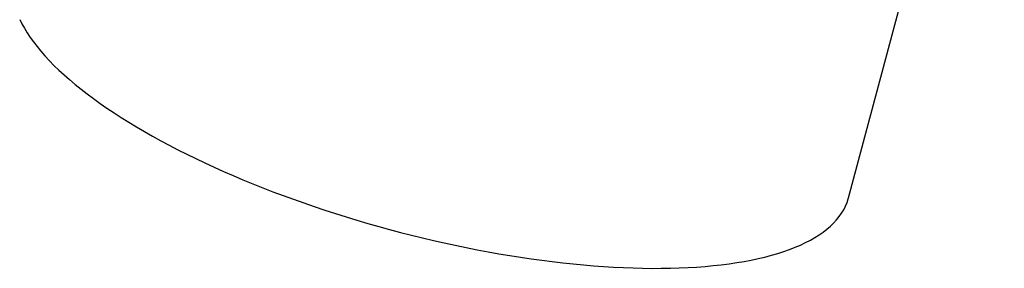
# Model space of a CAD drawing. Header units: millimetres. Extents: x 8 to 771, y 12 to 732.
# Tile 60 of 74: x 517.29 to 543.28, y 252.49 to 259.06. Entities that reach past the tile are written whole.
import ezdxf

# ---------------------------------------------------------------- set-up
doc = ezdxf.new("R2010")
doc.units = ezdxf.units.MM

msp = doc.modelspace()

# ---------------------------------------------------------------- linework, layer by layer
at = {"color": 7, "linetype": 'Continuous', "lineweight": 30}
msp.add_line((539.17, 254.36), (543.281, 269.777), dxfattribs=at)
at = {"color": 7, "linetype": 'Continuous', "lineweight": 30, "flags": 128}
for points in [[(517.288, 259.07), (517.346, 258.953), (517.412, 258.834), (517.484, 258.715), (517.564, 258.594), (517.651, 258.473), (517.746, 258.35), (517.847, 258.227), (517.956, 258.104), (518.072, 257.979), (518.194, 257.855), (518.323, 257.73), (518.46, 257.604), (518.602, 257.479), (518.752, 257.353), (518.907, 257.227), (519.069, 257.101), (519.238, 256.976), (519.412, 256.851), (519.592, 256.726), (519.779, 256.601), (519.971, 256.477), (520.168, 256.353), (520.371, 256.23), (520.58, 256.108)], [(520.58, 256.108), (520.793, 255.987), (521.012, 255.866), (521.236, 255.747), (521.464, 255.628), (521.697, 255.511), (521.934, 255.395), (522.176, 255.28), (522.421, 255.166), (522.671, 255.054), (522.924, 254.944), (523.181, 254.835), (523.442, 254.728), (523.705, 254.623), (523.972, 254.519), (524.241, 254.418), (524.513, 254.318), (524.788, 254.22), (525.065, 254.125), (525.344, 254.032), (525.625, 253.941), (525.908, 253.852), (526.192, 253.765), (526.478, 253.681), (526.765, 253.6), (527.052, 253.521), (527.341, 253.444), (527.63, 253.371), (527.919, 253.3), (528.209, 253.231), (528.498, 253.166), (528.788, 253.103), (529.077, 253.043), (529.365, 252.986), (529.652, 252.932), (529.939, 252.881), (530.224, 252.833), (530.508, 252.789), (530.79, 252.747), (531.07, 252.708), (531.348, 252.672), (531.624, 252.64), (531.898, 252.611), (532.169, 252.585), (532.438, 252.562), (532.703, 252.543), (532.966, 252.527), (533.225, 252.514), (533.48, 252.504), (533.732, 252.498), (533.981, 252.494), (534.225, 252.495), (534.465, 252.498), (534.7, 252.505), (534.932, 252.515), (535.158, 252.528), (535.38, 252.545), (535.597, 252.565), (535.808, 252.588), (536.015, 252.614), (536.216, 252.644), (536.411, 252.676), (536.601, 252.712), (536.785, 252.751), (536.963, 252.793), (537.135, 252.839), (537.301, 252.887), (537.461, 252.938), (537.614, 252.993), (537.761, 253.05), (537.902, 253.11), (538.035, 253.173), (538.162, 253.239), (538.282, 253.307), (538.395, 253.379), (538.501, 253.453), (538.6, 253.53), (538.692, 253.609), (538.776, 253.691), (538.853, 253.775), (538.923, 253.862), (538.986, 253.951), (539.041, 254.042), (539.088, 254.136), (539.129, 254.231), (539.161, 254.329), (539.17, 254.36)]]:
    msp.add_lwpolyline(points, dxfattribs=at)

doc.saveas('drawing.dxf')
